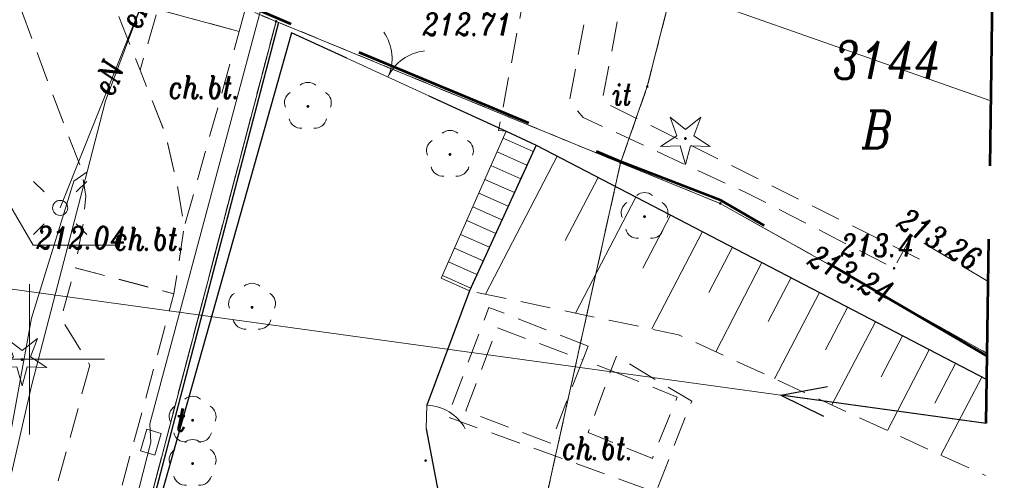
# Model space of a CAD drawing. Header units: metres. Extents: x 7415312 to 7415578, y 5538064 to 5538378.
# Tile 62 of 83: x 7415450 to 7415482, y 5538296 to 5538311. Entities that reach past the tile are written whole.
import ezdxf

# ---------------------------------------------------------------- set-up
doc = ezdxf.new("R2010")
doc.units = ezdxf.units.M
doc.header["$MEASUREMENT"] = 0
for name, pattern in [('1.0_0.5', [1.5, 1, -0.5]), ('DGN Style 3', [8.565382, 6.11813, -2.447252]), ('EGBK02-500', [2, 1.5, -0.5]), ('EGBU01-500', [1, 0.5, -0.5])]:
    doc.linetypes.add(name, pattern=pattern)
for name, color, linetype, lineweight in [('203-punkt graniczny', 7, 'Continuous', 0), ('_LL_STREFY', 190, 'FENCELINE1', 30), ('BUBZ01', 7, 'Continuous', 0), ('chodnik', 7, 'Continuous', 0), ('chodnik-Atr17', 7, 'Continuous', 0), ('drzewo iglaste', 7, 'Continuous', 0), ('drzewo liściaste', 7, 'Continuous', 0), ('EGBD03', 3, 'Continuous', 0), ('EGBK02', 7, 'Continuous', 0), ('EGBU01', 7, 'Continuous', 0), ('inny obiekt zagospodarowania terenu', 7, 'Continuous', 0), ('inny obiekt zagospodarowania terenu-Atr17', 7, 'Continuous', 0), ('KTOK02', 7, 'Continuous', 0), ('KTOK04', 7, 'Continuous', 0), ('latarnia', 7, 'Continuous', 0), ('LIN_Linie Rozgraniczajace', 3, 'Continuous', 53), ('ogrodzenie trwałe', 7, 'Continuous', 0), ('pikieta naturalna', 7, 'Continuous', 0), ('pikieta naturalna-Atr2', 7, 'Continuous', 0), ('pikieta sztuczna', 7, 'Continuous', 0), ('pikieta sztuczna-Atr2', 7, 'Continuous', 0), ('przewód elektroenergetyczny niskiego napięcia', 7, 'Continuous', 0), ('przewód elektroenergetyczny podziemny', 7, 'Continuous', 0), ('przewód elektroenergetyczny podziemny-Atr1', 7, 'Continuous', 0), ('przewód telekomunikacyjny podziemny', 7, 'Continuous', 0), ('rzedna-Atr2', 7, 'Continuous', 0), ('rzedna-Atr3', 7, 'Continuous', 0), ('schody w ciągu komunikacyjnym', 7, 'Continuous', 0), ('Warstwa 1', 7, 'Continuous', 0), ('Warstwa 15', 7, 'Continuous', 0), ('właz do komory lub kanału - prostokątny', 7, 'Continuous', 0), ('właz do komory lub kanału - prostokątny-Atr17', 7, 'Continuous', 0)]:
    doc.layers.add(name, color=color, linetype=linetype, lineweight=lineweight)
doc.styles.get("Standard").update_dxf_attribs({"font": 'Working1250.shx', "width": 0.75})
doc.linetypes.add('902-500', pattern='A,3.75,[24,dgnlstyle-geo-mz.shx,S=0.002786,R=0,X=0,Y=0],3.75', length=7.5)
doc.linetypes.add('FENCELINE1', pattern='A,0.25,-0.1,[133,ltypeshp.shx,S=0.1,R=0,X=-0.1,Y=0],-0.1,1', length=1.45)

# ---------------------------------------------------------------- blocks, each defined once
blk = doc.blocks.new('OK02')
at = {"color": 0, "linetype": 'Continuous', "lineweight": -2, "ltscale": 10}
for centre, start, end in [((-15, 0), 0, 60), ((15, 0), 120, 180)]:
    blk.add_arc(centre, 15, start, end, dxfattribs=at)
blk = doc.blocks.new('OK04')
at = {"color": 0, "linetype": 'Continuous', "lineweight": -2, "ltscale": 10}
blk.add_arc((15, 0.01), 15, 120, 180, dxfattribs=at)
blk = doc.blocks.new('SUPWP')
at = {"color": 0, "linetype": 'Continuous', "ltscale": 10, "flags": 128}
blk.add_lwpolyline([(-3.75, -2.5), (3.75, -2.5), (3.75, 2.5), (-3.75, 2.5), (-3.75, -2.5)], close=True, dxfattribs=at)
blk = doc.blocks.new('SM01')
at = {"color": 0, "linetype": 'Continuous', "lineweight": 13, "ltscale": 10}
for p, q in [((-5.3, 5.31), (-8.83, 8.84)), ((5.31, 5.31), (8.84, 8.84)), ((-5.3, -5.3), (-8.83, -8.83)), ((5.31, -5.3), (8.84, -8.83))]:
    blk.add_line(p, q, dxfattribs=at)
blk.add_circle((0, 0), 2.5, dxfattribs=at)
blk = doc.blocks.new('203_1')
at = {"layer": '203-punkt graniczny', "linetype": 'Continuous', "lineweight": 0}
h = blk.add_hatch(color=7, dxfattribs=at)
edge = h.paths.add_edge_path()
edge.add_arc((0, 0), 0.45, 0, 360)
blk = doc.blocks.new('PW01_1')
at = {"layer": 'pikieta sztuczna', "linetype": 'Continuous', "lineweight": 13}
h = blk.add_hatch(color=7, dxfattribs=at)
edge = h.paths.add_edge_path()
edge.add_arc((0, 0), 0.45, 0, 360)
blk = doc.blocks.new('PW01_2')
at = {"layer": 'pikieta naturalna', "linetype": 'Continuous', "lineweight": 13}
h = blk.add_hatch(color=7, dxfattribs=at)
edge = h.paths.add_edge_path()
edge.add_arc((0, 0), 0.45, 0, 360)
blk = doc.blocks.new('OP021_1')
at = {"layer": 'drzewo liściaste', "linetype": 'Continuous', "lineweight": 13}
h = blk.add_hatch(color=96, dxfattribs=at)
edge = h.paths.add_edge_path()
edge.add_arc((0, 0), 0.5, 0, 360)
at = {"layer": 'drzewo liściaste', "color": 96, "linetype": 'Continuous', "lineweight": 13}
for centre, start, end in [((0, 4), 49.272, 130.728), ((-3.8, 1.24), 121.308, 202.548), ((3.8, 1.24), 337.452, 58.692), ((-2.35, -3.24), 193.221, 274.871), ((2.35, -3.24), 265.129, 346.779)]:
    blk.add_arc(centre, 4, start, end, dxfattribs=at)
blk = doc.blocks.new('OP011_1')
at = {"layer": 'drzewo iglaste', "linetype": 'Continuous', "lineweight": 13}
h = blk.add_hatch(color=96, dxfattribs=at)
edge = h.paths.add_edge_path()
edge.add_arc((0, 0), 0.5, 0, 360)
at = {"layer": 'drzewo iglaste', "color": 96, "linetype": 'Continuous', "lineweight": 13}
for p, q in [((-2.83, 0.93), (-5.12, 7.06)), ((-5.12, 7.06), (0, 2.99)), ((0, 2.99), (5.12, 7.06)), ((5.12, 7.06), (2.83, 0.93)), ((-8.28, -2.68), (-2.83, 0.93)), ((2.83, 0.93), (8.28, -2.68)), ((-1.75, -2.4), (-8.28, -2.68)), ((0, -8.7), (-1.75, -2.4)), ((1.75, -2.4), (0, -8.7)), ((8.28, -2.68), (1.75, -2.4))]:
    blk.add_line(p, q, dxfattribs=at)

msp = doc.modelspace()

# ---------------------------------------------------------------- linework, layer by layer
at = {"color": 7, "linetype": 'Continuous'}
for p, q in [((7415475.021, 5538298.809), (7415476.575, 5538299.099)), ((7415481.859, 5538297.866), (7415475.021, 5538298.809)), ((7415475.021, 5538298.809), (7415476.438, 5538298.109))]:
    msp.add_line(p, q, dxfattribs=at)
at = {"layer": '_LL_STREFY'}
msp.add_lwpolyline([(7415426.703, 5538190.69), (7415458.307, 5538311.225)], dxfattribs=at)
at = {"layer": 'BUBZ01', "color": 7, "linetype": '1.0_0.5', "lineweight": 13, "flags": 128}
msp.add_lwpolyline([(7415481.881, 5538299.323), (7415466.87, 5538307.13), (7415464.65, 5538302.28), (7415471.61, 5538300.82), (7415481.834, 5538296.13)], dxfattribs=at)
msp.add_lwpolyline([(7415481.881, 5538299.323), (7415466.87, 5538307.13), (7415464.65, 5538302.28), (7415471.61, 5538300.82), (7415481.834, 5538296.13)], dxfattribs=at)
at = {"layer": 'BUBZ01', "color": 7, "linetype": 'Continuous', "lineweight": 13, "flags": 128}
for points in [[(7415467.57, 5538306.76), (7415465.18, 5538302.17)], [(7415468.94, 5538306.05), (7415467.84, 5538303.95)], [(7415470.19, 5538305.4), (7415468.18, 5538301.54)], [(7415471.34, 5538304.8), (7415470.42, 5538303.03)], [(7415472.41, 5538304.25), (7415470.72, 5538301.01)], [(7415473.41, 5538303.73), (7415472.62, 5538302.22)], [(7415474.39, 5538303.22), (7415472.85, 5538300.25)], [(7415475.36, 5538302.72), (7415474.6, 5538301.26)], [(7415476.31, 5538302.22), (7415474.81, 5538299.35)], [(7415477.24, 5538301.73), (7415476.51, 5538300.32)], [(7415478.17, 5538301.25), (7415476.72, 5538298.48)], [(7415479.07, 5538300.78), (7415478.36, 5538299.42)], [(7415479.96, 5538300.32), (7415478.57, 5538297.63)], [(7415480.84, 5538299.86), (7415480.15, 5538298.54)], [(7415481.71, 5538299.41), (7415480.35, 5538296.81)]]:
    msp.add_lwpolyline(points, dxfattribs=at)
at = {"layer": 'chodnik', "color": 7, "linetype": '1.0_0.5', "lineweight": 13, "flags": 128}
for points in [[(7415448.81, 5538314.47), (7415449.36, 5538312.61), (7415450.71, 5538308.97), (7415451.74, 5538306.29), (7415451.88, 5538305.43), (7415451.78, 5538304.45), (7415451.51, 5538303.05), (7415454.81, 5538302.18), (7415455.15, 5538304.4), (7415454.9, 5538305.89), (7415454.54, 5538307.46), (7415453.68, 5538309.62), (7415452.11, 5538313.62), (7415451.83, 5538314.78), (7415451.82, 5538315.43), (7415451.86, 5538316.2), (7415452.14, 5538316.86), (7415452.59, 5538317.45), (7415453.18, 5538317.84), (7415454, 5538318.16), (7415455.92, 5538318.01), (7415458.75, 5538317.32), (7415460.42, 5538316.88), (7415464.94, 5538315.74), (7415465.01, 5538315.9), (7415465.65, 5538318.74), (7415461.12, 5538319.88), (7415454.34, 5538321.65), (7415453.73, 5538321.14), (7415451.98, 5538320.46), (7415450.94, 5538319.84), (7415449.64, 5538318.53), (7415449.03, 5538317.44), (7415448.75, 5538315.65), (7415448.81, 5538314.47)], [(7415456.98, 5538310.91), (7415454.27, 5538311.65), (7415453.68, 5538309.62), (7415454.54, 5538307.46), (7415454.9, 5538305.89), (7415455.15, 5538304.4), (7415456.98, 5538310.91)], [(7415452.01, 5538299.81), (7415446.61, 5538279.99), (7415445.62, 5538276.5), (7415444.95, 5538274.06), (7415443.59, 5538268.45), (7415439.99, 5538255.59), (7415436.44, 5538242.43), (7415434.54, 5538234.46), (7415433.57, 5538230.34), (7415430.96, 5538228.68), (7415437.24, 5538225.34), (7415434.63, 5538228.4), (7415436.8, 5538236.16), (7415438.59, 5538242.57), (7415442, 5538255.16), (7415451.81, 5538291.11), (7415454.81, 5538302.18), (7415451.51, 5538303.05), (7415451.05, 5538301.36), (7415452.01, 5538299.81)], [(7415468.6, 5538300.44), (7415465.3, 5538301.73), (7415463.92, 5538298.08), (7415470.86, 5538295.57), (7415472.05, 5538298.61), (7415469.55, 5538300.1), (7415469.36, 5538299.63), (7415468.42, 5538299.98), (7415468.6, 5538300.44)], [(7415465.58, 5538301.05), (7415468.42, 5538299.98), (7415467.35, 5538297.21), (7415464.53, 5538298.28), (7415465.58, 5538301.05)], [(7415469.36, 5538299.63), (7415471.57, 5538298.74), (7415470.74, 5538296.7), (7415468.6, 5538297.56), (7415469.36, 5538299.63)]]:
    msp.add_lwpolyline(points, close=True, dxfattribs=at)
msp.add_lwpolyline([(7415481.928, 5538302.593), (7415479.37, 5538304.11), (7415478.79, 5538303.03), (7415473.92, 5538305.52), (7415468.44, 5538308.05), (7415467.98, 5538308.59), (7415468.79, 5538312.93), (7415466.7, 5538313.35), (7415465.62, 5538307.62), (7415465.87, 5538307.59), (7415466.87, 5538307.13), (7415481.881, 5538299.323)], dxfattribs=at)
at = {"layer": 'EGBD03', "linetype": 'Continuous', "lineweight": 13, "flags": 128}
for points in [[(7415470.57, 5538309.08), (7415471.46, 5538312.58)], [(7415438.17, 5538235.04), (7415458.21, 5538311.25)], [(7415458.21, 5538311.25), (7415457.5, 5538311.54)], [(7415469.68, 5538306.54), (7415458.21, 5538311.25)], [(7415469.68, 5538306.54), (7415470.57, 5538309.08)], [(7415452.49, 5538229.09), (7415469.68, 5538306.54)], [(7415473, 5538305.19), (7415469.68, 5538306.54)], [(7415473, 5538305.19), (7415481.893, 5538300.192)]]:
    msp.add_lwpolyline(points, dxfattribs=at)
at = {"layer": 'EGBK02', "color": 96, "linetype": 'EGBK02-500', "lineweight": 13, "flags": 128}
for points in [[(7415438.17, 5538235.04), (7415458.21, 5538311.25)], [(7415458.21, 5538311.25), (7415457.5, 5538311.54)]]:
    msp.add_lwpolyline(points, dxfattribs=at)
at = {"layer": 'EGBU01', "color": 96, "linetype": 'EGBU01-500', "lineweight": 13, "flags": 128}
for points in [[(7415471.46, 5538312.58), (7415470.57, 5538309.08)], [(7415470.57, 5538309.08), (7415471.46, 5538312.58)], [(7415438.17, 5538235.04), (7415458.21, 5538311.25)], [(7415458.21, 5538311.25), (7415438.17, 5538235.04)], [(7415458.21, 5538311.25), (7415457.5, 5538311.54)], [(7415457.5, 5538311.54), (7415458.21, 5538311.25)], [(7415458.21, 5538311.25), (7415469.68, 5538306.54)], [(7415469.68, 5538306.54), (7415458.21, 5538311.25)], [(7415470.57, 5538309.08), (7415469.68, 5538306.54)], [(7415469.68, 5538306.54), (7415470.57, 5538309.08)], [(7415469.68, 5538306.54), (7415452.49, 5538229.09)], [(7415452.49, 5538229.09), (7415469.68, 5538306.54)], [(7415473, 5538305.19), (7415469.68, 5538306.54)], [(7415469.68, 5538306.54), (7415473, 5538305.19)], [(7415481.893, 5538300.192), (7415473, 5538305.19)], [(7415473, 5538305.19), (7415481.893, 5538300.192)]]:
    msp.add_lwpolyline(points, dxfattribs=at)
at = {"layer": 'inny obiekt zagospodarowania terenu', "color": 7, "linetype": '1.0_0.5', "lineweight": 13, "flags": 128}
msp.add_lwpolyline([(7415479.64, 5538303.33), (7415469.07, 5538308.59), (7415469.94, 5538313.17), (7415471.86, 5538315.22)], dxfattribs=at)
at = {"layer": 'KTOK02', "color": 7, "linetype": 'Continuous', "lineweight": 13, "flags": 128}
msp.add_lwpolyline([(7415460.57, 5538310.02), (7415463.3, 5538308.77)], dxfattribs=at)
at = {"layer": 'KTOK04', "color": 7, "linetype": 'Continuous', "lineweight": 13, "flags": 128}
msp.add_lwpolyline([(7415463.23, 5538298.47), (7415463.21, 5538297.69)], dxfattribs=at)
at = {"layer": 'LIN_Linie Rozgraniczajace', "color": 161, "linetype": 'DGN Style 3', "lineweight": 53, "flags": 128}
msp.add_lwpolyline([(7415481.856, 5538300.123), (7415473.033, 5538305.288), (7415469.669, 5538306.59), (7415458.17, 5538311.385), (7415457.63, 5538311.625), (7415458.17, 5538313.753), (7415456.795, 5538314.481), (7415462.826, 5538338.692)], dxfattribs=at)
at = {"layer": 'ogrodzenie trwałe', "color": 7, "linetype": '902-500', "lineweight": 30, "flags": 128}
for points in [[(7415460.57, 5538310.02), (7415458.72, 5538310.87), (7415446.49, 5538267.51), (7415437.92, 5538235.73)], [(7415463.3, 5538308.77), (7415465.87, 5538307.59), (7415466.87, 5538307.13)], [(7415466.87, 5538307.13), (7415464.65, 5538302.28), (7415463.23, 5538298.47)], [(7415466.87, 5538307.13), (7415481.881, 5538299.323)], [(7415463.21, 5538297.69), (7415464.59, 5538290.41), (7415475.55, 5538285.66), (7415481.709, 5538287.543)]]:
    msp.add_lwpolyline(points, dxfattribs=at)
at = {"layer": 'przewód elektroenergetyczny niskiego napięcia', "color": 1, "linetype": 'Continuous', "lineweight": 13, "flags": 128}
msp.add_lwpolyline([(7415481.859, 5538297.866), (7415356.37, 5538315.17)], dxfattribs=at)
at = {"layer": 'przewód elektroenergetyczny podziemny', "color": 1, "linetype": 'Continuous', "lineweight": 13, "flags": 128}
for points in [[(7415398.45, 5538325.8), (7415413.59, 5538324.15), (7415429.78, 5538322.25), (7415450.48, 5538319.25), (7415472.53, 5538311.93), (7415482.016, 5538308.602)], [(7415451.92, 5538306.24), (7415452.53, 5538308.6), (7415454.96, 5538315.06), (7415467.51, 5538313.43), (7415467.57, 5538313.58)], [(7415451.02, 5538305.04), (7415453.74, 5538311.83)], [(7415439.55, 5538255.75), (7415440.23, 5538258.21), (7415440.05, 5538258.57), (7415439.22, 5538258.94), (7415440.16, 5538258.87), (7415440.47, 5538259.09), (7415443.94, 5538273.21), (7415443.88, 5538273.46), (7415443.51, 5538273.58), (7415443.97, 5538273.79), (7415444.2, 5538274.41), (7415444.49, 5538275.09), (7415446, 5538281.44), (7415450.08, 5538299.16), (7415451.92, 5538306.24)], [(7415447.44, 5538286.98), (7415450.07, 5538301.37), (7415451.47, 5538305.93), (7415451.92, 5538306.24)]]:
    msp.add_lwpolyline(points, dxfattribs=at)
at = {"layer": 'przewód telekomunikacyjny podziemny', "color": 40, "linetype": 'Continuous', "lineweight": 13, "flags": 128}
msp.add_lwpolyline([(7415480.025, 5538172.272), (7415431.93, 5538213.82), (7415438, 5538234.57), (7415454.04, 5538297.24), (7415454.01, 5538297.85), (7415460.89, 5538323.55), (7415464.52, 5538336.5)], dxfattribs=at)
at = {"layer": 'rzedna-Atr2', "color": 7, "lineweight": 13, "flags": 128}
msp.add_lwpolyline([(7415448.78, 5538306.09), (7415450.12, 5538303.8), (7415453, 5538303.8)], dxfattribs=at)
at = {"layer": 'schody w ciągu komunikacyjnym', "color": 7, "linetype": 'Continuous', "lineweight": 13, "flags": 128}
for points in [[(7415455.56, 5538316.57), (7415454.27, 5538311.65), (7415456.98, 5538310.91), (7415458.34, 5538315.88), (7415455.56, 5538316.57)], [(7415465.87, 5538307.59), (7415463.71, 5538302.7), (7415464.65, 5538302.28), (7415466.87, 5538307.13), (7415465.87, 5538307.59)]]:
    msp.add_lwpolyline(points, close=True, dxfattribs=at)
for points in [[(7415465.769, 5538307.361), (7415466.773, 5538306.918)], [(7415465.567, 5538306.904), (7415466.565, 5538306.463)], [(7415465.365, 5538306.447), (7415466.357, 5538306.009)], [(7415465.163, 5538305.989), (7415466.149, 5538305.554)], [(7415464.961, 5538305.532), (7415465.94, 5538305.099)], [(7415464.759, 5538305.074), (7415465.732, 5538304.644)], [(7415464.557, 5538304.617), (7415465.524, 5538304.19)], [(7415464.355, 5538304.16), (7415465.316, 5538303.735)], [(7415464.153, 5538303.702), (7415465.108, 5538303.28)], [(7415463.951, 5538303.245), (7415464.9, 5538302.826)], [(7415463.749, 5538302.788), (7415464.692, 5538302.371)]]:
    msp.add_lwpolyline(points, dxfattribs=at)
at = {"layer": 'Warstwa 1', "color": 7, "linetype": 'Continuous', "lineweight": 0}
for p, q in [((7415450, 5538302.5), (7415450, 5538297.5)), ((7415447.5, 5538300), (7415452.5, 5538300))]:
    msp.add_line(p, q, dxfattribs=at)
at = {"layer": 'Warstwa 15', "color": 7, "linetype": 'DGN Style 3', "lineweight": 53, "flags": 128}
msp.add_lwpolyline([(7415339.16, 5538338.21), (7415341.35, 5538164.22), (7415479.92, 5538165.07), (7415482.46, 5538338.99), (7415339.16, 5538338.21)], close=True, dxfattribs=at)

# ---------------------------------------------------------------- block references
at = {"layer": '203-punkt graniczny', "color": 7, "linetype": 'Continuous', "lineweight": 0, "xscale": 0.1, "yscale": 0.1, "zscale": 0.1}
for p in [(7415458.21, 5538311.25), (7415470.57, 5538309.08), (7415469.68, 5538306.54), (7415473, 5538305.19)]:
    msp.add_blockref('203_1', p, dxfattribs=at)
at = {"layer": 'drzewo iglaste', "color": 96, "linetype": 'Continuous', "lineweight": 13, "xscale": 0.1, "yscale": 0.1, "zscale": 0.1}
for p in [(7415471.84, 5538307.35), (7415449.75, 5538299.99)]:
    msp.add_blockref('OP011_1', p, dxfattribs=at)
at = {"layer": 'drzewo liściaste', "color": 96, "linetype": 'Continuous', "lineweight": 13, "xscale": 0.1, "yscale": 0.1, "zscale": 0.1}
for p in [(7415459.27, 5538308.42), (7415464, 5538306.82), (7415470.48, 5538304.75), (7415457.41, 5538301.73), (7415455.43, 5538297.97), (7415455.43, 5538296.53)]:
    msp.add_blockref('OP021_1', p, dxfattribs=at)
at = {"layer": 'KTOK02', "color": 7, "linetype": 'Continuous', "lineweight": 13, "xscale": 0.1, "yscale": 0.1, "zscale": 0.1, "rotation": 335.398}
msp.add_blockref('OK02', (7415461.935, 5538309.395), dxfattribs=at)
at = {"layer": 'KTOK04', "color": 7, "linetype": 'Continuous', "lineweight": 13, "xscale": 0.1, "yscale": 0.1, "zscale": 0.1, "rotation": 268.531}
msp.add_blockref('OK04', (7415463.23, 5538298.47), dxfattribs=at)
at = {"layer": 'latarnia', "color": 7, "linetype": 'Continuous', "lineweight": 13, "xscale": 0.1, "yscale": 0.1, "zscale": 0.1}
msp.add_blockref('SM01', (7415451.02, 5538305.04), dxfattribs=at)
at = {"layer": 'pikieta naturalna', "color": 7, "linetype": 'Continuous', "lineweight": 13, "xscale": 0.1, "yscale": 0.1, "zscale": 0.1}
msp.add_blockref('PW01_2', (7415477.32, 5538303.47), dxfattribs=at)
at = {"layer": 'pikieta sztuczna', "color": 7, "linetype": 'Continuous', "lineweight": 13, "xscale": 0.1, "yscale": 0.1, "zscale": 0.1}
for p in [(7415479.37, 5538304.11), (7415478.79, 5538303.03), (7415463.19, 5538296.63)]:
    msp.add_blockref('PW01_1', p, dxfattribs=at)
at = {"layer": 'właz do komory lub kanału - prostokątny', "color": 7, "linetype": 'Continuous', "lineweight": 13, "xscale": 0.1, "yscale": 0.1, "zscale": 0.1, "rotation": 73.689}
msp.add_blockref('SUPWP', (7415454.04, 5538297.24), dxfattribs=at)

# ---------------------------------------------------------------- texts
at = {"layer": 'chodnik-Atr17', "color": 7, "lineweight": 13, "char_height": 0.75, "attachment_point": 7, "line_spacing_factor": 0.6}
for insert in [(7415454.63, 5538308.68), (7415452.81, 5538303.63), (7415467.73, 5538296.66)]:
    msp.add_mtext('\\FITALIC_1250;\\H1x;\\W0.8;ch.bt.', dxfattribs=dict(at, insert=insert))
at = {"layer": 'EGBD03', "linetype": 'Continuous', "lineweight": 13, "insert": (7415476.755, 5538309.337), "char_height": 1.25, "attachment_point": 7, "line_spacing_factor": 0.6}
msp.add_mtext('\\FITALIC_1250;\\H1x;\\W0.8;3144', dxfattribs=at)
at = {"layer": 'EGBU01', "color": 96, "linetype": 'EGBU01-500', "lineweight": 13, "insert": (7415477.732, 5538307.027), "char_height": 1.25, "attachment_point": 7, "line_spacing_factor": 0.6}
msp.add_mtext('\\FITALIC_1250;\\H1x;\\W0.8;B', dxfattribs=at)
at = {"layer": 'inny obiekt zagospodarowania terenu-Atr17', "color": 7, "lineweight": 13, "insert": (7415469.738, 5538308.817), "char_height": 0.69761, "attachment_point": 5, "line_spacing_factor": 0.6}
msp.add_mtext('\\FITALIC_1250;\\H1x;\\W0.8;it', dxfattribs=at)
at = {"layer": 'pikieta naturalna-Atr2', "color": 7, "lineweight": 13, "insert": (7415477.01, 5538303.42), "char_height": 0.75, "attachment_point": 7, "line_spacing_factor": 0.6}
msp.add_mtext('\\FITALIC_1250;\\H1x;\\W0.8;213.4', dxfattribs=at)
at = {"layer": 'pikieta sztuczna-Atr2', "color": 7, "lineweight": 13, "char_height": 0.75, "attachment_point": 7, "line_spacing_factor": 0.6}
for s, insert, rotation in [('\\FITALIC_1250;\\H1x;\\W0.8;213.26', (7415478.835, 5538304.436), 329.34), ('\\FITALIC_1250;\\H1x;\\W0.8;213.24', (7415475.856, 5538303.177), 332.919)]:
    msp.add_mtext(s, dxfattribs=dict(at, insert=insert, rotation=rotation))
at = {"layer": 'przewód elektroenergetyczny podziemny-Atr1', "color": 1, "lineweight": 13, "char_height": 0.75, "attachment_point": 8, "line_spacing_factor": 0.6}
for s, insert, rotation in [('\\FITALIC_1250;\\H1x;\\W0.8;eND', (7415453.974, 5538311.742), 69.385), ('\\FITALIC_1250;\\H1x;\\W0.8;eN', (7415452.972, 5538309.227), 68.169)]:
    msp.add_mtext(s, dxfattribs=dict(at, insert=insert, rotation=rotation))
at = {"layer": 'rzedna-Atr2', "color": 211, "lineweight": 13, "insert": (7415450.23, 5538303.673), "char_height": 0.75, "attachment_point": 7, "line_spacing_factor": 0.6}
msp.add_mtext('\\FITALIC_1250;\\H1x;\\W0.8;212.04', dxfattribs=at)
at = {"layer": 'rzedna-Atr3', "color": 40, "lineweight": 13, "insert": (7415463.098, 5538310.777), "char_height": 0.75, "attachment_point": 7, "line_spacing_factor": 0.6}
msp.add_mtext('\\FITALIC_1250;\\H1x;\\W0.8;212.71', dxfattribs=at)
at = {"layer": 'właz do komory lub kanału - prostokątny-Atr17', "color": 7, "lineweight": 13, "insert": (7415454.86, 5538297.61), "char_height": 0.75, "attachment_point": 7, "line_spacing_factor": 0.6}
msp.add_mtext('\\FITALIC_1250;\\H1x;\\W0.8;t', dxfattribs=at)

doc.saveas('drawing.dxf')
